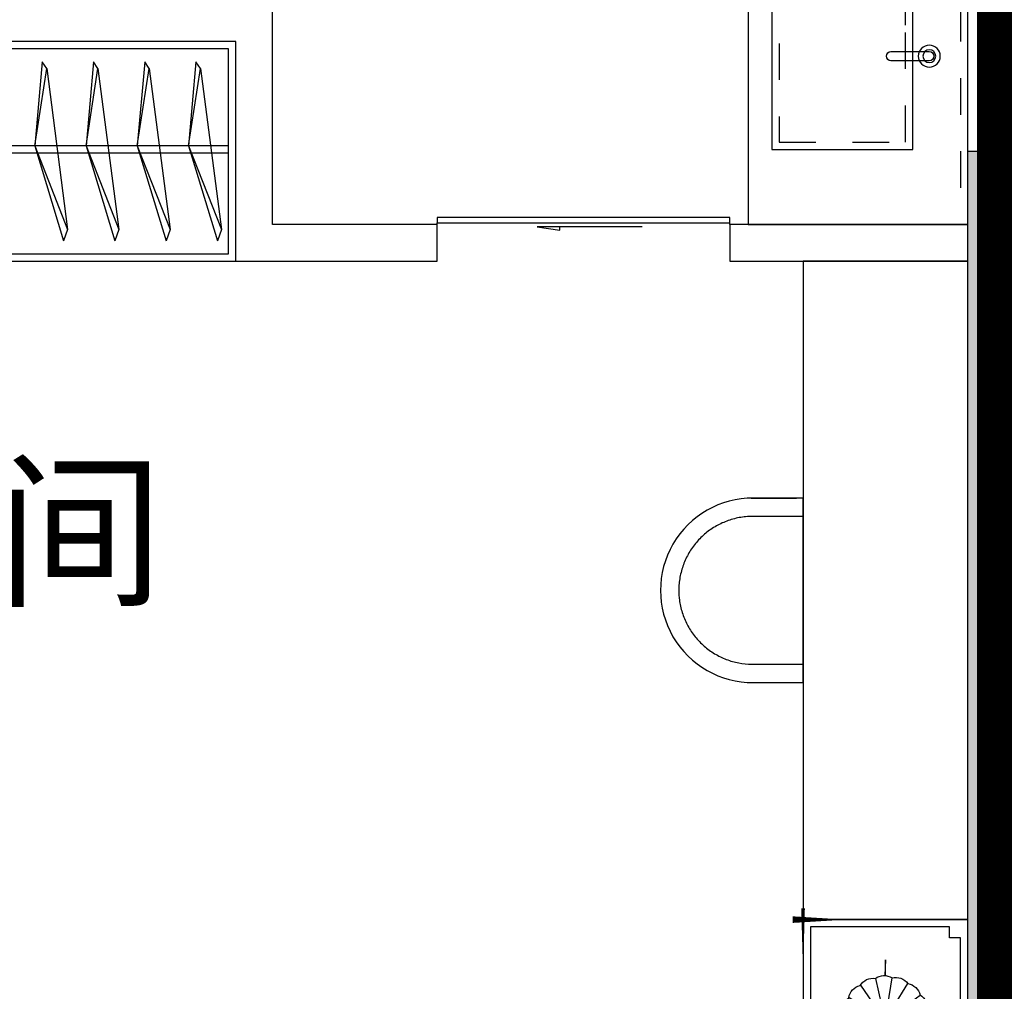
# Model space of a CAD drawing. Header units: millimetres. Extents: x 296296 to 297283, y 219875 to 220035.
# Tile 64 of 256: x 296685.19 to 296687.88, y 220015.92 to 220018.58. Entities that reach past the tile are written whole.
import ezdxf

# ---------------------------------------------------------------- set-up
doc = ezdxf.new("R2010")
doc.units = ezdxf.units.MM
doc.linetypes.add('185洋房-中间套（报建版）-旧规$0$DASH', pattern=[0.35, 0.25, -0.1])
doc.linetypes.add('185洋房-中间套（报建版）-旧规$0$洋房户型$0$DASH', pattern=[0.35, 0.25, -0.1])
doc.layers.add('面积-计容-住宅-1', color=1, linetype='Continuous', lineweight=0)
doc.styles.get("Standard").update_dxf_attribs({"font": 'arial.ttf'})

# ---------------------------------------------------------------- blocks, each defined once
blk = doc.blocks.new('wy53eu64i765i57i78i')
blk.add_hatch(color=253).paths.add_polyline_path([(982074.855165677, 187858.4381568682), (982274.855165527, 187858.4381568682), (982274.855165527, 184858.4381608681), (982074.855165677, 184858.4381608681)])
at = {"color": 253}
blk.add_lwpolyline([(982074.855165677, 187858.4381568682), (982274.855165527, 187858.4381568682), (982274.855165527, 184858.4381608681), (982074.855165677, 184858.4381608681)], close=True, dxfattribs=at)
blk = doc.blocks.new('sayea5yuteaytuytrauyt')
h = blk.add_hatch()
h.set_pattern_fill('钢筋混凝土', color=253, scale=100)
h.set_pattern_definition([(45, (0, 0), (-176.7766952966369, 176.7766952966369), []), (49.99999999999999, (0, 0), (717.2601826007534, -62.75213498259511), [75, -825]), (355, (0, 0), (-138.751333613, 752.1921337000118), [60, -660]), (100.4514, (59.77168, -5.22934), (578.5093817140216, 689.4395420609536), [63.74019000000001, -701.142112]), (46.1842, (0, 200), (1067.241048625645, -165.5190143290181), [112.5, -1237.5]), (96.63560000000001, (88.936745, 186.206693), (934.6627055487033, 974.1178709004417), [95.610288, -1051.713]), (351.1842, (0, 200), (934.6619451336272, 974.1186009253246), [90, -990]), (21, (100, 150), (596.9070521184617, -402.6188906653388), [75, -825]), (326.0000000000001, (100, 150), (243.3153319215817, 725.150045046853), [60, -660]), (71.4514, (149.742233, 116.448394), (840.22262858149, 322.5304967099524), [63.74019000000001, -701.142112]), (37.5, (0, 0), (12.15985531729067, 332.8938538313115), [0, -652, 0, -670, 0, -662.5]), (7.5, (0, 0), (263.0695374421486, 394.4117118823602), [0, -382, 0, -637, 0, -252.5]), (327.5, (-223, 0), (533.822436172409, -22.55487173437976), [0, -250, 0, -780, 0, -1035]), (317.5, (-323, 0), (583.1861693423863, 100.1049823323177), [0, -325, 0, -518, 0, -735])])
h.paths.add_polyline_path([(1007424.854593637, 89058.43775986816), (1007424.854593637, 87258.43856486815), (1007174.854593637, 87258.43856486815), (1007174.854593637, 89058.43775986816)])
h.paths.add_polyline_path([(1021574.855280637, 89058.43775986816), (1021574.855280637, 87258.43856486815), (1021324.855280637, 87258.43856486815), (1021324.855280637, 89058.43775986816)])
h.paths.add_polyline_path([(989374.8548266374, 89058.43775186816), (989374.8548266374, 87258.43815686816), (989124.8548266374, 87258.43815686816), (989124.8548266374, 89058.43775186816)])
h.paths.add_polyline_path([(1039624.855051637, 89058.43775186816), (1039624.855051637, 87258.43815686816), (1039374.855051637, 87258.43815686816), (1039374.855051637, 89058.43775186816)])
h.paths.add_polyline_path([(1014474.854936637, 87858.43815686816), (1014474.854936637, 84858.43816086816), (1014274.854936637, 84858.43816086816), (1014274.854936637, 87858.43815686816)])
h.paths.add_polyline_path([(1044574.854944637, 92958.43692786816), (1044574.854944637, 91158.43691286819), (1044374.854944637, 91158.43691286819), (1044374.854944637, 92758.43691286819), (1044074.854822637, 92758.43691286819), (1044074.854822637, 92958.43691286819)])
h.paths.add_polyline_path([(984374.8549336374, 92758.43691286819), (984374.8549336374, 91158.43691286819), (984174.8549336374, 91158.43691286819), (984174.8548116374, 92958.43691286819), (984674.8550556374, 92958.43691286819), (984674.8550556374, 92758.43691286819)])
h.paths.add_polyline_path([(1027974.850721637, 92758.43691286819), (1027974.850721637, 91258.40206186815), (1027774.850721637, 91258.40206186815), (1027774.850721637, 92958.43691286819), (1028324.850721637, 92958.43691286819), (1028324.850721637, 92758.43691286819)])
h.paths.add_polyline_path([(1000974.859155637, 92958.43691286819), (1000974.859155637, 91258.40206186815), (1000774.859155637, 91258.40206186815), (1000774.859155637, 92758.43691286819), (1000424.859155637, 92758.43691286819), (1000424.859155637, 92958.43691286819)])
h.paths.add_polyline_path([(1033174.859613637, 92958.43691286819), (1033174.859613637, 91258.40205786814), (1032974.859613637, 91258.40205786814), (1032974.859613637, 92758.43691286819), (1032624.859613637, 92758.43691286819), (1032624.859613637, 92958.43691286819)])
h.paths.add_polyline_path([(995774.8502636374, 92758.43691286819), (995774.8502636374, 91258.40205786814), (995574.8502636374, 91258.40205786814), (995574.8502636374, 92958.43691286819), (996124.8502636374, 92958.43691286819), (996124.8502636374, 92758.43691286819)])
h.paths.add_polyline_path([(1014874.854936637, 80258.43772586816), (1014874.854936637, 80058.43772586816), (1014274.854936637, 80058.43772586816), (1014274.854936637, 81858.43772586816), (1014474.854936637, 81858.43772586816), (1014474.854936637, 80258.43772586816)])
h.paths.add_polyline_path([(1046674.855165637, 92358.43775186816), (1046674.855165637, 90658.43777086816), (1046474.855165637, 90658.43777086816), (1046474.855165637, 92158.43775186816), (1046024.855051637, 92158.43775186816), (1046024.855051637, 92358.43775186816)])
h.paths.add_polyline_path([(982274.8547116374, 92158.43775186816), (982274.8547116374, 90658.43777086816), (982074.8547116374, 90658.43777086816), (982074.8547116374, 92358.43775186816), (982724.8548266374, 92358.43775186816), (982724.8548266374, 92158.43775186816)])
h.paths.add_polyline_path([(1042874.855566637, 80058.43772586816), (1042874.855604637, 79458.43791586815), (1042074.855596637, 79458.43791586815), (1042074.855596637, 79658.43791586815), (1042674.855566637, 79658.43791586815), (1042674.855528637, 80258.43772586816), (1043624.855539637, 80258.43772586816), (1043624.855539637, 80058.43772586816)])
h.paths.add_polyline_path([(1010674.855341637, 80058.43772586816), (1010674.855379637, 79458.43791586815), (1009874.855367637, 79458.43791586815), (1009874.855367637, 79658.43791586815), (1010474.855341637, 79658.43791586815), (1010474.855303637, 80258.43772586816), (1011424.855310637, 80258.43772586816), (1011424.855310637, 80058.43772586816)])
h.paths.add_polyline_path([(1018874.854505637, 79658.43791586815), (1018874.854505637, 79458.43791586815), (1018074.854498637, 79458.43791586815), (1018074.854536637, 80058.43772586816), (1017324.854563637, 80058.43772586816), (1017324.854563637, 80258.43772586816), (1018274.854536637, 80258.43773286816), (1018274.854536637, 79658.43791586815)])
h.paths.add_polyline_path([(986674.8542806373, 79658.43791586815), (986674.8542806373, 79458.43791586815), (985874.8542736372, 79458.43791586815), (985874.8543116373, 80058.43772586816), (985124.8543376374, 80058.43772586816), (985124.8543376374, 80258.43772586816), (986074.8543116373, 80258.43773286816), (986074.8543116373, 79658.43791586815)])
h.paths.add_polyline_path([(1016574.855280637, 92758.43691286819), (1016574.855280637, 91158.43691286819), (1016374.855280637, 91158.43691286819), (1016374.855280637, 92158.43775186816), (1016074.855051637, 92158.43775186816), (1016074.855051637, 92358.43775186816), (1016374.855280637, 92358.43775186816), (1016374.855280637, 92958.43691286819), (1016874.855280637, 92958.43691286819), (1016874.855280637, 92758.43691286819)])
h.paths.add_polyline_path([(1012374.854593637, 92158.43775186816), (1012374.854593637, 91158.43691286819), (1012174.854593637, 91158.43691286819), (1012174.854593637, 92758.43691286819), (1011874.854593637, 92758.43691286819), (1011874.854593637, 92958.43691286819), (1012374.854593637, 92958.43691286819), (1012374.854593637, 92358.43775186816), (1012674.854826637, 92358.43775186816), (1012674.854826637, 92158.43775186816)])
h.paths.add_polyline_path([(1031699.854631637, 87258.43614286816), (1031699.854631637, 86658.43778686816), (1029249.854215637, 86658.43778686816), (1029249.854215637, 87258.43614286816), (1029449.854215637, 87258.43614286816), (1029449.854215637, 86858.43778286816), (1031499.854631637, 86858.43778286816), (1031499.854631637, 87258.43614286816)])
h.paths.add_polyline_path([(999499.8556616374, 87258.43614286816), (999499.8556616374, 86658.43778686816), (997049.8552426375, 86658.43778686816), (997049.8552426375, 87258.43614286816), (997249.8552426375, 87258.43614286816), (997249.8552426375, 86858.43778286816), (999299.8556616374, 86858.43778286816), (999299.8556616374, 87258.43614286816)])
h.paths.add_polyline_path([(1029449.854215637, 89158.43772886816), (1029449.854215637, 88743.43829786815), (1029249.854215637, 88743.43829786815), (1029249.854215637, 89358.43772886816), (1031699.854631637, 89358.43772886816), (1031699.854631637, 88743.43913286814), (1031499.854631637, 88743.43913286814), (1031499.854631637, 89158.43772886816)])
h.paths.add_polyline_path([(999499.8556616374, 89358.43772886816), (999499.8556616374, 88743.43829786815), (999299.8556616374, 88743.43829786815), (999299.8556616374, 89158.43772886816), (997249.8552426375, 89158.43772886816), (997249.8552426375, 88743.43913286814), (997049.8552426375, 88743.43913286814), (997049.8552426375, 89358.43772886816)])
h.paths.add_polyline_path([(1026174.845110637, 92958.43691286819), (1026174.845110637, 90058.43717586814), (1025974.845110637, 90058.43717586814), (1025974.845110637, 92758.43691286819), (1025574.850809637, 92758.43691286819), (1025574.850809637, 92958.43691286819)])
h.paths.add_polyline_path([(1002774.864763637, 92758.43691286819), (1002774.864763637, 90058.43717586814), (1002574.864763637, 90058.43717586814), (1002574.864763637, 92958.43691286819), (1003174.859068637, 92958.43691286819), (1003174.859068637, 92758.43691286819)])
h.paths.add_polyline_path([(993974.8547306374, 92958.43691686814), (993974.8547306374, 90058.44779286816), (993774.8547306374, 90058.44779286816), (993774.8547306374, 92758.43691286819), (993374.8515306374, 92758.43691286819), (993374.8515306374, 92958.43691286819)])
h.paths.add_polyline_path([(1034974.855142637, 92758.43691286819), (1034974.855142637, 90058.44779286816), (1034774.855142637, 90058.44779286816), (1034774.855142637, 92958.43691686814), (1035374.858343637, 92958.43691286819), (1035374.858343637, 92758.43691286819)])
h.paths.add_polyline_path([(1046674.855165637, 83408.43776386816), (1046674.855165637, 80058.43772586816), (1046074.855165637, 80058.43772586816), (1046074.855165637, 80258.43772586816), (1046474.855165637, 80258.43772586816), (1046474.855165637, 83408.43776386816)])
h.paths.add_polyline_path([(982674.8547116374, 80258.43772586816), (982674.8547116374, 80058.43772586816), (982074.8547116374, 80058.43772586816), (982074.8547116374, 83408.43776386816), (982274.8547116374, 83408.43776386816), (982274.8547116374, 80258.43772586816)])
h.paths.add_polyline_path([(1001674.854280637, 89358.43772886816), (1001674.854280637, 86658.43778686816), (1001474.854280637, 86658.43778686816), (1001474.854280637, 89158.43772886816), (1000774.859155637, 89158.43772886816), (1000774.859155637, 89358.43772886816)])
h.paths.add_polyline_path([(1027274.855596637, 89158.43772886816), (1027274.855596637, 86658.43778686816), (1027074.855596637, 86658.43778686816), (1027074.855596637, 89358.43772886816), (1027974.850721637, 89358.43772886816), (1027974.850721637, 89158.43772886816)])
h.paths.add_polyline_path([(995074.8548266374, 89158.43772886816), (995074.8548266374, 86658.43778686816), (994874.8548266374, 86658.43778686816), (994874.8548266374, 89358.43772886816), (995774.8502636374, 89358.43772886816), (995774.8502636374, 89158.43772886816)])
h.paths.add_polyline_path([(1033874.855051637, 89358.43772886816), (1033874.855051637, 86658.43778686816), (1033674.855051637, 86658.43778686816), (1033674.855051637, 89158.43772886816), (1032974.859613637, 89158.43772886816), (1032974.859613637, 89358.43772886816)])
h.paths.add_polyline_path([(989374.8548266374, 92958.43691286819), (989374.8548266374, 92158.43691286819), (988974.8548266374, 92158.43691286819), (988974.8548266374, 92958.43691286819)])
h.paths.add_polyline_path([(1007574.854593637, 92958.43691286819), (1007574.854593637, 92158.43691286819), (1007174.854593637, 92158.43691286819), (1007174.854593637, 92958.43691286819)])
h.paths.add_polyline_path([(995074.8548266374, 79658.43738986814), (995074.8548266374, 79258.43738986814), (994374.8548266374, 79258.43738986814), (994374.8548266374, 79658.43738986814)])
h.paths.add_polyline_path([(1002174.854280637, 79658.43738986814), (1002174.854280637, 79258.43738986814), (1001474.854280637, 79258.43738986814), (1001474.854280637, 79658.43738986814)])
h.paths.add_polyline_path([(1027274.855596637, 79658.43738986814), (1027274.855596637, 79258.43738986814), (1026574.855596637, 79258.43738986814), (1026574.855596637, 79658.43738986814)])
h.paths.add_polyline_path([(1034374.855051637, 79658.43738986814), (1034374.855051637, 79258.43738986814), (1033674.855051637, 79258.43738986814), (1033674.855051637, 79658.43738986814)])
h.paths.add_polyline_path([(1039774.855051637, 92958.43691286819), (1039774.855051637, 92158.43691286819), (1039374.855051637, 92158.43691286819), (1039374.855051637, 92958.43691286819)])
h.paths.add_polyline_path([(1021574.855280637, 92958.43691286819), (1021574.855280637, 92158.43691286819), (1021174.855280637, 92158.43691286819), (1021174.855280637, 92958.43691286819)])
at = {"color": 253}
blk.add_lwpolyline([(1014474.854936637, 87858.43815686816), (1014474.854936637, 84858.43816086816), (1014274.854936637, 84858.43816086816), (1014274.854936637, 87858.43815686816), (1014474.854936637, 87858.43815686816)], close=True, dxfattribs=at)
blk = doc.blocks.new('4uyh5uj6kj67j75rykjtuk7tsik76ykj')
at = {"color": 253}
blk.add_text('衣帽间', height=337.5886524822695, dxfattribs=at).set_placement((835696.4975653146, 428650))
blk = doc.blocks.new('185洋房外包（2F南入）-中间(报建版）')
at = {"color": 253, "linetype": 'Continuous'}
blk.add_line((28107.36407352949, 10949.57977557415), (28107.36407352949, 23249.57977558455), dxfattribs=at)
blk = doc.blocks.new('185洋房-中间套（报建版）-旧规$0$洋房户型$0$11cdx床头灯2.0')
at = {"color": 253}
for p, q in [((0, 121.9930754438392), (0, 164.8358911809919)), ((-6.675826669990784, 42.33230819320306), (-18.26673075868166, 115.8317782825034)), ((10.03221337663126, 41.66468136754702), (27.45064381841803, 114.0049844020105)), ((-22.36753262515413, 36.55522483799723), (-61.20316116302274, 100.0242339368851)), ((25.21293987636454, 34.65398449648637), (68.98890671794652, 94.82196510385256)), ((-34.65398450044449, 25.21293987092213), (-94.82196508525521, 68.98890669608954)), ((36.55522483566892, 22.36753262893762), (100.0242339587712, 61.20316118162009)), ((-41.66468137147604, 10.0322133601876), (-114.0049843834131, 27.45064379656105)), ((0, 19.46074865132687), (0, 38.24746614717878)), ((-121.9930754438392, 0), (-164.8358911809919, 0)), ((-19.46074865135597, 0), (-38.24746614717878, 0)), ((19.46074865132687, 0), (38.24746614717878, 0)), ((42.33230819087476, 6.675826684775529), (115.8317783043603, 18.26673077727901)), ((121.9930754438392, 0), (164.8358911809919, 0)), ((-42.33230818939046, -6.675826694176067), (-115.831778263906, -18.26673078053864)), ((-36.55522482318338, -22.36753264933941), (-100.0242339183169, -61.20316118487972)), ((0, -19.46074865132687), (0, -38.24746614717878)), ((34.65398451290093, -25.21293985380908), (96.00410843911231, -67.33413310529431)), ((41.66468137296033, -10.03221335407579), (114.3802456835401, -25.8424789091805)), ((-25.21293984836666, -34.65398451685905), (-68.9889066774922, -94.82196510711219)), ((-27.26200928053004, -114.0502396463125), (-9.963274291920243, -41.68122052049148)), ((18.72336690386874, -113.8760766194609), (6.952890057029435, -42.28768495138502)), ((62.58618011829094, -99.16473352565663), (22.87297582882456, -36.24110863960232)), ((0, -121.9930754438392), (0, -164.8358911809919))]:
    blk.add_line(p, q, dxfattribs=at)
for points in [[(0, 164.8358911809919), (0, 121.9930754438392)], [(-164.8358911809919, 0), (-121.9930754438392, 0)], [(164.8358911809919, 0), (122.0982539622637, -1.711093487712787)], [(0, -164.8358911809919), (0, -121.9930754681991)]]:
    blk.add_lwpolyline(points, dxfattribs=at)
for radius in [42.85546614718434, 38.24746614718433]:
    blk.add_circle((0, 0), radius, dxfattribs=at)
for centre, start, end in [((-28.32740078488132, 77.05201628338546), 75.48094052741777, 145.0444984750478), ((3.315424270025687, 82.02720775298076), 52.98094052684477, 122.5444984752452), ((34.45350603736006, 74.51450042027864), 30.48094052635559, 100.0444984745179), ((-55.65763585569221, 60.34635381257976), 97.98094052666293, 167.5444984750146), ((60.34635383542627, 55.6576358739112), 7.980940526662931, 77.54449847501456), ((-74.51450040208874, 34.45350601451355), 120.4809405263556, 190.0444984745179), ((77.05201630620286, 28.32740080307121), 345.4809405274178, 55.04449847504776), ((-82.02720773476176, 3.315424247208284), 142.9809405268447, 212.5444984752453), ((82.02720777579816, -3.315424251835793), 322.9809405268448, 32.54449847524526), ((-77.05201626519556, -28.32740080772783), 165.4809405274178, 235.0444984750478), ((74.51450044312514, -34.45350601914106), 300.4809405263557, 10.04449847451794), ((-60.34635379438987, -55.65763587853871), 187.9809405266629, 257.5444984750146), ((55.65763589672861, -60.34635381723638), 277.9809405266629, 347.5444984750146), ((-34.45350599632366, -74.51450042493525), 210.4809405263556, 280.044498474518), ((28.32740082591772, -77.05201628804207), 255.4809405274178, 325.0444984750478), ((-3.31542422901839, -82.02720775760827), 232.9809405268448, 302.5444984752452)]:
    blk.add_arc(centre, 40.1031497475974, start, end, dxfattribs=at)
blk = doc.blocks.new('*U1150')
at = {"color": 253}
for p, q in [((-2058.050244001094, 0), (-2608.050244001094, 0)), ((-2608.050244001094, 0), (-2608.050244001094, -450.0000000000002)), ((-2588.050244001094, -50), (-2588.050244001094, -430)), ((-2588.050244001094, -430), (-2078.050244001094, -430)), ((-2608.050244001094, -450), (-2058.050244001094, -450))]:
    blk.add_line(p, q, dxfattribs=at)
for points in [[(-2558.050244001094, -20), (-2558.050244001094, -50), (-2588.050244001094, -50)], [(-2108.050244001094, -20), (-2558.050244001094, -20)]]:
    blk.add_lwpolyline(points, dxfattribs=at)
for points in [[(-2608.050244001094, -332.5829230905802, 0, 18, 0), (-2608.050244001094, -478.5486145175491, 10, 10, 0)], [(-2638.693226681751, -450, 10, 0, 0), (-2460.97911710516, -450, 10, 10, 0)]]:
    blk.add_lwpolyline(points, format="xyseb", dxfattribs=at)
at = {"color": 253, "xscale": -1}
blk.add_blockref('185洋房-中间套（报建版）-旧规$0$洋房户型$0$11cdx床头灯2.0', (-2333.050244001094, -225), dxfattribs=at)
blk = doc.blocks.new('185洋房-中间套（报建版）-旧规$0$洋房户型$0$11A$C17570B11')
at = {"color": 253}
for p, q in [((0, 0), (-211.0270006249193, -32.54784116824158)), ((0, 0), (228.5429438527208, -89.85827781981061)), ((-211.0270006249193, -32.54784116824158), (-229.8062428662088, -20.4895358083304)), ((-211.0270006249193, -32.54784116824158), (228.5429438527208, -89.85827781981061)), ((228.5429438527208, -89.85827781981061), (259.1465271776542, -78.90659712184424))]:
    blk.add_line(p, q, dxfattribs=at)
blk.add_lwpolyline([(-229.8062428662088, -20.4895358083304), (0, 0), (259.1465271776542, -78.90659712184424)], dxfattribs=at)
blk = doc.blocks.new('*U1161')
at = {"color": 253}
for points in [[(1399.999998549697, 0), (4500.000001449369, 0), (4500.000001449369, -599.9999999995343), (1399.999998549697, -599.9999999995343)], [(1419.999998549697, -20), (4480.000001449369, -20), (4480.000001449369, -579.9999999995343), (1419.999998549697, -579.9999999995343)]]:
    blk.add_lwpolyline(points, close=True, dxfattribs=at)
for points in [[(1419.999998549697, -285.2554255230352), (4480.000001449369, -285.2554255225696)], [(1419.999998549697, -305.2554255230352), (4480.000001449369, -305.2554255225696)]]:
    blk.add_lwpolyline(points, dxfattribs=at)
at = {"color": 253, "rotation": 270}
for p in [(1529.565361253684, -285.148174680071), (1669.565361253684, -285.148174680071), (1809.565361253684, -285.148174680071), (1949.565361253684, -285.148174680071)]:
    blk.add_blockref('185洋房-中间套（报建版）-旧规$0$洋房户型$0$11A$C17570B11', p, dxfattribs=at)
blk = doc.blocks.new('185洋房-中间套（报建版）-旧规$0$洋房户型$0$0627004614060755559669DADA558Desk_7_ICDA')
at = {"color": 253, "linetype": 'ByBlock'}
for p, q in [((135.5067688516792, 454.3815198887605), (-1.33659341e-08, 454.3815198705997)), ((4.08836058e-08, 50.00073370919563), (135.8617244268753, 49.99874006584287))]:
    blk.add_line(p, q, dxfattribs=at)
at = {"color": 253}
blk.add_lwpolyline([(135.5067688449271, 504.3815198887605), (-2.01180228e-08, 504.3815198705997), (4.76356945e-08, 0), (141.585731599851, 1.67638063e-08), (18.23688822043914, 2.0954758e-09)], dxfattribs=at)
blk.add_ellipse((137.2971440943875, 252.1907599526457), major_axis=(9.543512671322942, 252.0164800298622), ratio=0.9999999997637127, start_param=3.172344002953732, end_param=6.328134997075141, dxfattribs=at)
at = {"color": 253, "linetype": 'ByBlock'}
blk.add_open_spline([(135.8617244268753, 49.99874006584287), (142.8966715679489, 49.94879694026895), (149.9342136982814, 50.2663414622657), (168.7145371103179, 52.09909560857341), (180.3916395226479, 54.28524919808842), (203.1847677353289, 60.66387470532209), (214.300432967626, 64.85624571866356), (235.6288372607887, 75.11844467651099), (245.8412389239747, 81.18811028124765), (265.0490330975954, 95.0183018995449), (274.0441217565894, 102.7786091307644), (290.5406321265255, 119.7514905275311), (298.041792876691, 128.9637961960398), (311.3197225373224, 148.5574212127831), (317.0962814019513, 158.9384306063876), (326.7473105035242, 180.5502605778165), (330.6216280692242, 191.7807392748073), (336.348970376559, 214.7461721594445), (338.2019045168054, 226.4807630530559), (339.8294341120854, 250.0935711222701), (339.6040038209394, 261.9714147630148), (337.0816712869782, 285.5054623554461), (334.7848089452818, 297.1612940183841), (328.1901804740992, 319.8928674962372), (323.8925186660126, 330.9682497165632), (313.4283907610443, 352.1983129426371), (307.2620901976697, 362.3526581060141), (293.250253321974, 381.4283490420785), (285.4049386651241, 390.349393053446), (268.2762816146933, 406.6841004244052), (258.993210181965, 414.0975053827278), (239.2744694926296, 427.1889080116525), (228.839112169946, 432.8666985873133), (207.1366740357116, 442.3122126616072), (195.8699365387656, 446.0797867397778), (172.8511893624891, 451.58894597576), (161.0995438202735, 453.3304439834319), (144.8167351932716, 454.2975966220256), (140.338702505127, 454.4145632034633), (135.861724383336, 454.382779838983)], degree=3, knots=[3.172344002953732, 3.172344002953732, 3.172344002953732, 3.172344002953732, 3.276724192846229, 3.276724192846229, 3.452311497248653, 3.452311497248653, 3.627898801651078, 3.627898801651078, 3.803486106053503, 3.803486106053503, 3.979073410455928, 3.979073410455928, 4.154660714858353, 4.154660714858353, 4.330248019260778, 4.330248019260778, 4.505835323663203, 4.505835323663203, 4.681422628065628, 4.681422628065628, 4.857009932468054, 4.857009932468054, 5.032597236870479, 5.032597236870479, 5.208184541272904, 5.208184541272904, 5.383771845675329, 5.383771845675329, 5.559359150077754, 5.559359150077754, 5.73494645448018, 5.73494645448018, 5.910533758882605, 5.910533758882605, 6.08612106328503, 6.08612106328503, 6.261708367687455, 6.261708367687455, 6.328134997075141, 6.328134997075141, 6.328134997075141, 6.328134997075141], dxfattribs=at)
blk = doc.blocks.new('*U1173')
at = {"color": 253}
blk.add_lwpolyline([(1249.999999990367, -899.999996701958), (1250.000000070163, 899.999996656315), (800.0000000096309, 899.9999966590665), (799.9999999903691, -899.9999966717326), (1249.999999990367, -899.999996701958)], dxfattribs=at)
blk.add_blockref('185洋房-中间套（报建版）-旧规$0$洋房户型$0$0627004614060755559669DADA558Desk_7_ICDA', (1250.000000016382, -252.1907599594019), dxfattribs=at)
blk = doc.blocks.new('*U1182')
at = {"color": 253}
for points in [[(898.0490467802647, -499.0456784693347), (98.04904678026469, -499.0456784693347), (98.04904678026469, 100.9543215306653), (898.0490467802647, 100.9543215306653), (1898.049046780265, 100.9543215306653), (1898.049046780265, -499.0456784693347)], [(303.0490467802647, -434.0332262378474), (303.0490467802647, -49.05203525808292), (643.0490467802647, -49.05203525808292), (643.0490467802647, -49.05203525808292), (813.0490467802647, -49.05203525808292), (813.0490467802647, -434.0332262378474)], [(1693.049046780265, -434.0332262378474), (1693.049046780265, -49.05203525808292), (1353.049046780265, -49.05203525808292), (1353.049046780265, -49.05203525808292), (1183.049046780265, -49.05203525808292), (1183.049046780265, -434.0332262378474)]]:
    blk.add_lwpolyline(points, close=True, dxfattribs=at)
at = {"color": 253, "linetype": '185洋房-中间套（报建版）-旧规$0$洋房户型$0$DASH', "ltscale": 0.2}
blk.add_lwpolyline([(1898.049046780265, 80.95432153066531), (898.0490467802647, 80.95432153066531), (98.04904678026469, 80.95432153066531)], dxfattribs=at)
at = {"color": 253}
for points in [[(570.5490467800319, -108.7379362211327), (570.5490467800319, -4.045624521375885, 0.9999978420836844), (545.5490467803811, -4.045678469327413), (545.5490467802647, -108.7379362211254, 1)], [(1425.549046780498, -108.7379362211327), (1425.549046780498, -4.045624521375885, -0.9999978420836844), (1450.549046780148, -4.045678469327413), (1450.549046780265, -108.7379362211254, -1)]]:
    blk.add_lwpolyline(points, format="xyb", close=True, dxfattribs=at)
at = {"color": 253, "linetype": '185洋房-中间套（报建版）-旧规$0$洋房户型$0$DASH', "ltscale": 0.2}
for points in [[(323.0490467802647, -414.0332262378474), (323.0490467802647, -69.05203525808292), (643.0490467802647, -69.05203525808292), (793.0490467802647, -69.05203525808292), (793.0490467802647, -414.0332262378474)], [(1673.049046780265, -414.0332262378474), (1673.049046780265, -69.05203525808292), (1353.049046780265, -69.05203525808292), (1203.049046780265, -69.05203525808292), (1203.049046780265, -414.0332262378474)]]:
    blk.add_lwpolyline(points, close=True, dxfattribs=at)
at = {"color": 253}
for centre, radius in [((558.0490467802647, -4.045678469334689), 30), ((558.0490467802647, -4.045678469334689), 17.5), ((1438.049046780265, -4.045678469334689), 30), ((1438.049046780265, -4.045678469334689), 17.5)]:
    blk.add_circle(centre, radius, dxfattribs=at)
blk = doc.blocks.new('185洋房-中间套（报建版）-旧规$0$$DorLib2D$00000129')
at = {"color": 253, "linetype": 'Continuous'}
for p, q in [((-0.5, 0.5450265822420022), (-0.5, 0.6866180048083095)), ((-0.5, 0.6866180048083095), (0.5, 0.6866180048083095)), ((0.5, 0.6866180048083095), (0.5, 0.5450265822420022)), ((0.5, 0.5450265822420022), (-0.5, 0.5450265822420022)), ((-0.5, 0.5000000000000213), (-0.5, 0.5450265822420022)), ((0.5, 0.5000000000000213), (0.5, 0.5450265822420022)), ((-0.2000000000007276, 0.4374999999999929), (0.1583561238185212, 0.4374999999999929)), ((0.1583561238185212, 0.4374999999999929), (0.0804472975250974, 0.3407772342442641)), ((0.0804472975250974, 0.3407772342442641), (0.0804472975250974, 0.4375))]:
    blk.add_line(p, q, dxfattribs=at)
blk = doc.blocks.new('185洋房-中间套（报建版）-旧规')
at = {"color": 253, "linetype": 'Continuous'}
for p, q in [((30199.99993213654, 8100.000000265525), (30199.99993213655, 8700.000000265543)), ((30099.99993213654, 8000.000000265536), (30099.99993213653, 8600.000000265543)), ((30649.99993214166, 8100.000000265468), (30199.99993213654, 8100.000000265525)), ((30649.99993214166, 8000.000000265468), (30649.99993214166, 8100.000000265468)), ((32099.99993213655, 8100.000000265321), (31449.99993214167, 8100.000000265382)), ((31449.99993214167, 8100.000000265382), (31449.99993214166, 8000.000000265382)), ((32099.99993213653, 8000.000000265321), (32099.99993213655, 8100.000000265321)), ((30099.99993213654, 8000.000000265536), (30649.99993214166, 8000.000000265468)), ((31449.99993214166, 8000.000000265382), (32099.99993213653, 8000.000000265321))]:
    blk.add_line(p, q, dxfattribs=at)
at = {"color": 253, "linetype": '185洋房-中间套（报建版）-旧规$0$DASH'}
blk.add_line((30099.99993213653, 8600.000000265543), (26999.99985760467, 8600.000000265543), dxfattribs=at)
at = {"color": 253, "xscale": -1, "rotation": 270}
blk.add_blockref('*U1182', (31999.04562011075, 8001.950953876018), dxfattribs=at)
at = {"color": 253, "xscale": -1}
blk.add_blockref('*U1161', (31500.02825260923, 8600.006268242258), dxfattribs=at)
at = {"color": 253, "xscale": -800, "yscale": 100, "zscale": 100, "rotation": 359.9999999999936}
blk.add_blockref('185洋房-中间套（报建版）-旧规$0$$DorLib2D$00000129', (31049.99993214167, 8050.000000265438), dxfattribs=at)
at = {"color": 253}
for name, p, rotation in [('*U1173', (32900.00044635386, 7100.006923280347), 180.0003494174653), ('*U1150', (32099.99936086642, 3591.950609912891), 269.9999999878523)]:
    blk.add_blockref(name, p, dxfattribs=dict(at, rotation=rotation))
blk = doc.blocks.new('185洋房外包（2F南入）-中间-报建版')
at = {"color": 253, "linetype": 'Continuous'}
blk.add_line((27907.36407352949, 11149.57977557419), (27907.36407352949, 23049.57977558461), dxfattribs=at)

msp = doc.modelspace()

# ---------------------------------------------------------------- block references
at = {"yscale": 0.001, "zscale": 0.001}
for name, p, xscale in [('185洋房外包（2F南入）-中间(报建版）', (296715.8859680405, 219999.4666216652), -0.001), ('4uyh5uj6kj67j75rykjtuk7tsik76ykj', (295848.5037488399, 219588.3577637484), 0.001), ('wy53eu64i765i57i78i', (295705.7037488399, 219830.3577637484), 0.001), ('sayea5yuteaytuytrauyt', (295673.5037488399, 219930.3577637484), 0.001)]:
    msp.add_blockref(name, p, dxfattribs=dict(at, xscale=xscale))

# ---------------------------------------------------------------- next in the draw order: block references
at = {"xscale": 0.001, "yscale": 0.001, "zscale": 0.001}
msp.add_blockref('185洋房-中间套（报建版）-旧规', (296655.6786040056, 220009.9162014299), dxfattribs=at)

# ---------------------------------------------------------------- next in the draw order: linework, layer by layer
at = {"layer": '面积-计容-住宅-1', "const_width": 0.15}
for points in [[(296676.0786111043, 220020.9162018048), (296680.6786045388, 220020.9162014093), (296680.6786042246, 220022.0162014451), (296682.4786044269, 220022.0162014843), (296682.4786041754, 220022.7162015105), (296685.8786041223, 220022.7162014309), (296685.878604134, 220022.1162014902), (296687.8786043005, 220022.1162014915), (296687.8786043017, 220015.8162014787), (296687.8786043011, 220015.8162014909), (296687.8786043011, 220011.0162014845), (296684.1786043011, 220011.0162014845), (296684.1786043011, 220010.416201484), (296680.6786043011, 220010.416201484), (296680.6786043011, 220012.1662014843), (296675.1786042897, 220012.1662014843), (296675.1786042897, 220012.1662014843), (296671.7786042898, 220012.1662014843), (296671.7786042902, 220017.1162014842), (296675.0786042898, 220017.1162014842), (296675.0786042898, 220019.6162014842), (296674.3786042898, 220019.6162014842), (296674.3786042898, 220020.6162013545), (296676.0786111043, 220020.6162018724)], [(296699.6785974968, 220020.9162018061), (296695.0786040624, 220020.9162014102), (296695.0786043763, 220022.0162014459), (296693.278604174, 220022.0162014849), (296693.2786044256, 220022.7162015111), (296689.8786044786, 220022.7162014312), (296689.8786044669, 220022.1162014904), (296687.8786043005, 220022.1162014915), (296687.8786042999, 220015.8162014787), (296687.8786043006, 220015.8162014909), (296687.8786043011, 220011.0162014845), (296691.5786043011, 220011.016201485), (296691.5786043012, 220010.4162014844), (296695.0786043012, 220010.4162014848), (296695.078604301, 220012.1662014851), (296700.5786043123, 220012.1662014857), (296700.5786043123, 220012.1662014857), (296703.9786043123, 220012.1662014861), (296703.9786043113, 220017.1162014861), (296700.6786043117, 220017.1162014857), (296700.6786043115, 220019.6162014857), (296701.3786043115, 220019.6162014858), (296701.3786043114, 220020.6162013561), (296699.6785974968, 220020.6162018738)]]:
    msp.add_lwpolyline(points, close=True, dxfattribs=at)

# ---------------------------------------------------------------- next in the draw order: block references
at = {"xscale": 0.001, "yscale": 0.001, "zscale": 0.001}
msp.add_blockref('185洋房外包（2F南入）-中间-报建版', (296659.8712399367, 219999.4666216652), dxfattribs=at)

doc.saveas('drawing.dxf')
